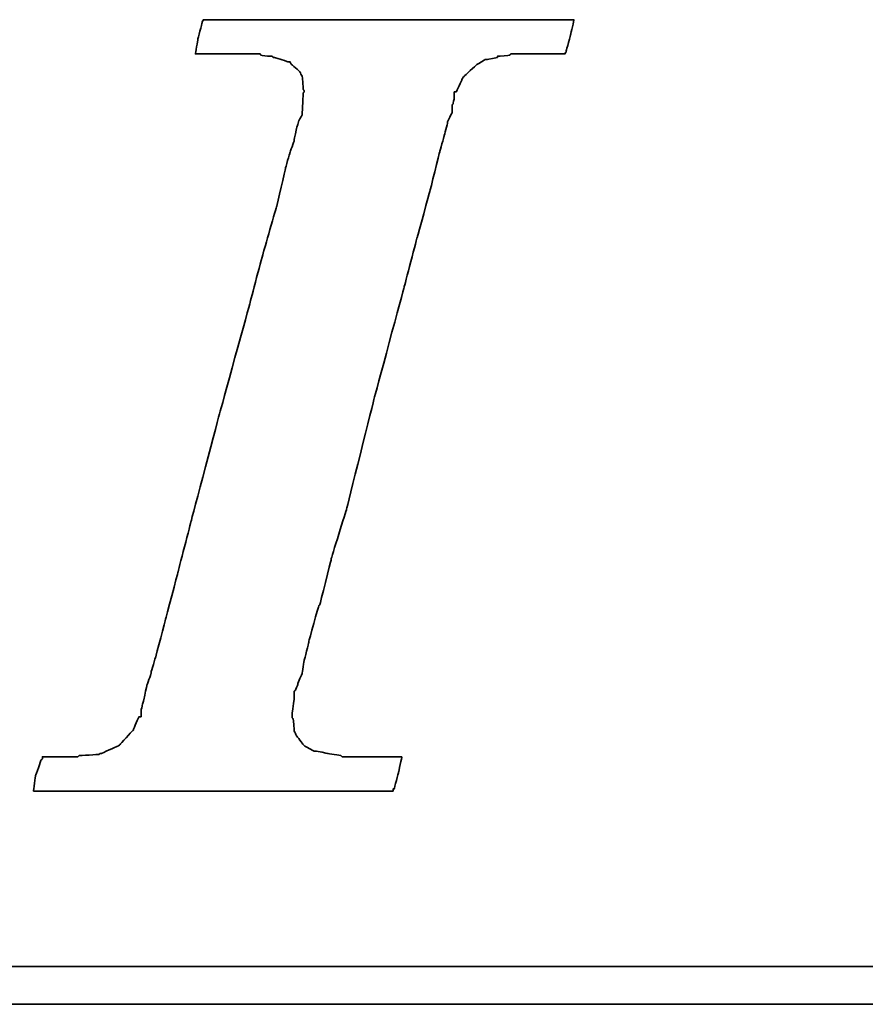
# Model space of a CAD drawing. Header units: millimetres. Extents: x -227 to 3135, y -1502 to 860.
# Tile 181 of 256: x 19.83 to 24.34, y -702.81 to -697.56. Entities that reach past the tile are written whole.
import ezdxf

# ---------------------------------------------------------------- set-up
doc = ezdxf.new("R2010")
doc.units = ezdxf.units.MM
doc.layers.add('DIM', color=4, linetype='CONTINUOUS')
doc.layers.add('layer 1', color=7, linetype='CONTINUOUS')

# ---------------------------------------------------------------- blocks, each defined once
blk = doc.blocks.new('TBI MOTION logo(完整正式版)')
at = {"layer": 'layer 1', "color": 22, "lineweight": 35}
for points, knots in [([(-40.59125, -7.94375), (-40.59125, -7.94375), (-40.97375, -7.94375), (-40.97375, -7.94375), (-40.97375, -7.94375), (-40.97375, -7.94375), (-41.38125, -7.94375), (-41.38125, -7.94375), (-41.38125, -7.94375), (-41.38125, -7.94375), (-41.54875, -7.94375), (-41.54875, -7.94375), (-41.54875, -7.94375), (-41.54875, -7.94375), (-41.59875, -7.94375), (-41.59875, -7.94375), (-41.59875, -7.94375), (-41.59875, -7.94375), (-41.88375, -7.94375), (-41.88375, -7.94375), (-41.88375, -7.94375), (-41.88375, -7.94375), (-41.90875, -7.91875), (-41.90875, -7.91875), (-41.90875, -7.91875), (-41.90875, -7.91875), (-42.19875, -7.87125), (-42.19875, -7.87125), (-42.19875, -7.87125), (-42.19875, -7.87125), (-42.43875, -7.82375), (-42.43875, -7.82375), (-42.43875, -7.82375), (-42.43875, -7.82375), (-42.45875, -7.82375), (-42.45875, -7.82375), (-42.45875, -7.82375), (-42.45875, -7.82375), (-42.48625, -7.82375), (-42.48625, -7.82375), (-42.48625, -7.82375), (-42.48625, -7.82375), (-42.67625, -7.72375), (-42.67625, -7.72375), (-42.67625, -7.72375), (-42.67625, -7.72375), (-42.70125, -7.70375), (-42.70125, -7.70375), (-42.70125, -7.70375), (-42.70125, -7.70375), (-42.72375, -7.67875), (-42.72375, -7.67875), (-42.72375, -7.67875), (-42.72375, -7.67875), (-42.86875, -7.48875), (-42.86875, -7.48875), (-42.86875, -7.48875), (-42.86875, -7.48875), (-42.89375, -7.43875), (-42.89375, -7.43875), (-42.89375, -7.43875), (-42.89375, -7.43875), (-42.91875, -7.38875), (-42.91875, -7.38875), (-42.91875, -7.38875), (-42.91875, -7.38875), (-42.93875, -7.12875), (-42.93875, -7.12875), (-42.93875, -7.12875), (-42.93875, -7.12875), (-42.96375, -7.10375), (-42.96375, -7.10375), (-42.96375, -7.10375), (-42.96375, -7.10375), (-42.96375, -7.05375), (-42.96375, -7.05375), (-42.96375, -7.05375), (-42.96375, -7.05375), (-42.96375, -7.00875), (-42.96375, -7.00875), (-42.96375, -7.00875), (-42.96375, -7.00875), (-42.91875, -6.69625), (-42.91875, -6.69625), (-42.91875, -6.69625), (-42.91875, -6.69625), (-42.91875, -6.62375), (-42.91875, -6.62375), (-42.91875, -6.62375), (-42.91875, -6.62375), (-42.91875, -6.59625), (-42.91875, -6.59625), (-42.91875, -6.59625), (-42.91875, -6.59625), (-42.91875, -6.57375), (-42.91875, -6.57375), (-42.91875, -6.57375), (-42.91875, -6.57375), (-42.91875, -6.52875), (-42.91875, -6.52875), (-42.91875, -6.52875), (-42.91875, -6.52875), (-42.89375, -6.50375), (-42.89375, -6.50375), (-42.89375, -6.50375), (-42.89375, -6.50375), (-42.84375, -6.38375), (-42.84375, -6.38375), (-42.84375, -6.38375), (-42.84375, -6.38375), (-42.84375, -6.35875), (-42.84375, -6.35875), (-42.84375, -6.35875), (-42.84375, -6.35875), (-42.74625, -6.14375), (-42.74625, -6.14375), (-42.74625, -6.14375), (-42.74625, -6.14375), (-42.70125, -5.85375), (-42.70125, -5.85375), (-42.70125, -5.85375), (-42.70125, -5.85375), (-42.60375, -5.47125), (-42.60375, -5.47125), (-42.60375, -5.47125), (-42.60375, -5.47125), (-42.60375, -5.44875), (-42.60375, -5.44875), (-42.60375, -5.44875), (-42.60375, -5.44875), (-42.38875, -4.67875), (-42.38875, -4.67875), (-42.38875, -4.67875), (-42.38875, -4.67875), (-42.36375, -4.65375), (-42.36375, -4.65375), (-42.36375, -4.65375), (-42.36375, -4.65375), (-42.12375, -3.69625), (-42.12375, -3.69625), (-42.12375, -3.69625), (-42.12375, -3.69625), (-42.12375, -3.67374), (-42.12375, -3.67374), (-42.12375, -3.67374), (-42.12375, -3.67374), (-41.78875, -2.59374), (-41.78875, -2.59374), (-41.78875, -2.59374), (-41.78875, -2.59374), (-41.18875, -0.19375), (-41.18875, -0.19375), (-41.18875, -0.19375), (-41.18875, -0.19375), (-40.54375, 2.20624), (-40.54375, 2.20624), (-40.54375, 2.20624), (-40.54375, 2.20624), (-40.25375, 3.30875), (-40.25375, 3.30875), (-40.25375, 3.30875), (-40.25375, 3.30875), (-39.98875, 4.27125), (-39.98875, 4.27125), (-39.98875, 4.27125), (-39.98875, 4.27125), (-39.77375, 5.13125), (-39.77375, 5.13125), (-39.77375, 5.13125), (-39.77375, 5.13125), (-39.67875, 5.47125), (-39.67875, 5.47125), (-39.67875, 5.47125), (-39.67875, 5.47125), (-39.60375, 5.75625), (-39.60375, 5.75625), (-39.60375, 5.75625), (-39.60375, 5.75625), (-39.60375, 5.78125), (-39.60375, 5.78125), (-39.60375, 5.78125), (-39.60375, 5.78125), (-39.50875, 5.97125), (-39.50875, 5.97125), (-39.50875, 5.97125), (-39.50875, 5.97125), (-39.50875, 6.13875), (-39.50875, 6.13875), (-39.50875, 6.13875), (-39.50875, 6.13875), (-39.48625, 6.16625), (-39.48625, 6.16625), (-39.48625, 6.16625), (-39.48625, 6.16625), (-39.46125, 6.28625), (-39.46125, 6.28625), (-39.46125, 6.28625), (-39.46125, 6.28625), (-39.46125, 6.42625), (-39.46125, 6.42625), (-39.46125, 6.42625), (-39.46125, 6.42625), (-39.41375, 6.42625), (-39.41375, 6.42625), (-39.41375, 6.42625), (-39.41375, 6.42625), (-39.29375, 6.69125), (-39.29375, 6.69125), (-39.29375, 6.69125), (-39.29375, 6.69125), (-39.26875, 6.74125), (-39.26875, 6.74125), (-39.26875, 6.74125), (-39.26875, 6.74125), (-39.24375, 6.76625), (-39.24375, 6.76625), (-39.24375, 6.76625), (-39.24375, 6.76625), (-38.98375, 7.00624), (-38.98375, 7.00624), (-38.98375, 7.00624), (-38.98375, 7.00624), (-38.95625, 7.02624), (-38.95625, 7.02624), (-38.95625, 7.02624), (-38.95625, 7.02624), (-38.78875, 7.12624), (-38.78875, 7.12624), (-38.78875, 7.12624), (-38.78875, 7.12624), (-38.76375, 7.12624), (-38.76375, 7.12624), (-38.76375, 7.12624), (-38.76375, 7.12624), (-38.74375, 7.12624), (-38.74375, 7.12624), (-38.74375, 7.12624), (-38.74375, 7.12624), (-38.52875, 7.17125), (-38.52875, 7.17125), (-38.52875, 7.17125), (-38.52875, 7.17125), (-38.52875, 7.19624), (-38.52875, 7.19624), (-38.52875, 7.19624), (-38.52875, 7.19624), (-38.50375, 7.19624), (-38.50375, 7.19624), (-38.50375, 7.19624), (-38.50375, 7.19624), (-38.26125, 7.21875), (-38.26125, 7.21875), (-38.26125, 7.21875), (-38.26125, 7.21875), (-38.23875, 7.24624), (-38.23875, 7.24624), (-38.23875, 7.24624), (-38.23875, 7.24624), (-38.21625, 7.24624), (-38.21625, 7.24624), (-38.21625, 7.24624), (-38.21625, 7.24624), (-38.18875, 7.24624), (-38.18875, 7.24624), (-38.18875, 7.24624), (-38.18875, 7.24624), (-37.90375, 7.24624), (-37.90375, 7.24624), (-37.90375, 7.24624), (-37.90375, 7.24624), (-37.85375, 7.24624), (-37.85375, 7.24624), (-37.85375, 7.24624), (-37.85375, 7.24624), (-37.75875, 7.24624), (-37.75875, 7.24624), (-37.75875, 7.24624), (-37.75875, 7.24624), (-37.42375, 7.24624), (-37.42375, 7.24624), (-37.42375, 7.24624), (-37.42375, 7.24624), (-37.08875, 7.24624), (-37.08875, 7.24624), (-37.08875, 7.24624), (-37.08875, 7.24624), (-37.06375, 7.24624), (-37.06375, 7.24624), (-37.06375, 7.24624), (-37.06375, 7.24624), (-37.06375, 7.26624), (-37.06375, 7.26624), (-37.06375, 7.26624), (-37.06375, 7.26624), (-37.03875, 7.29125), (-37.03875, 7.29125), (-37.03875, 7.29125), (-37.03875, 7.29125), (-37.03875, 7.31625), (-37.03875, 7.31625), (-37.03875, 7.31625), (-37.03875, 7.31625), (-36.94125, 7.67625), (-36.94125, 7.67625), (-36.94125, 7.67625), (-36.94125, 7.67625), (-36.86875, 7.98625), (-36.86875, 7.98625), (-36.86875, 7.98625), (-36.86875, 7.98625), (-36.98875, 7.98625), (-36.98875, 7.98625), (-36.98875, 7.98625), (-36.98875, 7.98625), (-37.42375, 7.98625), (-37.42375, 7.98625), (-37.42375, 7.98625), (-37.42375, 7.98625), (-37.94875, 7.98625), (-37.94875, 7.98625), (-37.94875, 7.98625), (-37.94875, 7.98625), (-38.57375, 7.98625), (-38.57375, 7.98625), (-38.57375, 7.98625), (-38.57375, 7.98625), (-39.29375, 7.98625), (-39.29375, 7.98625), (-39.29375, 7.98625), (-39.29375, 7.98625), (-40.82875, 7.98625), (-40.82875, 7.98625), (-40.82875, 7.98625), (-40.82875, 7.98625), (-42.36375, 7.98625), (-42.36375, 7.98625), (-42.36375, 7.98625), (-42.36375, 7.98625), (-43.08375, 7.98625), (-43.08375, 7.98625), (-43.08375, 7.98625), (-43.08375, 7.98625), (-43.70875, 7.98625), (-43.70875, 7.98625), (-43.70875, 7.98625), (-43.70875, 7.98625), (-44.23375, 7.98625), (-44.23375, 7.98625), (-44.23375, 7.98625), (-44.23375, 7.98625), (-44.66875, 7.98625), (-44.66875, 7.98625), (-44.66875, 7.98625), (-44.66875, 7.98625), (-44.88375, 7.98625), (-44.88375, 7.98625), (-44.88375, 7.98625), (-44.88375, 7.98625), (-44.90875, 7.94125), (-44.90875, 7.94125), (-44.90875, 7.94125), (-44.90875, 7.94125), (-44.90875, 7.91625), (-44.90875, 7.91625), (-44.90875, 7.91625), (-44.90875, 7.91625), (-45.00375, 7.55625), (-45.00375, 7.55625), (-45.00375, 7.55625), (-45.00375, 7.55625), (-45.05375, 7.24624), (-45.05375, 7.24624), (-45.05375, 7.24624), (-45.05375, 7.24624), (-44.61875, 7.24624), (-44.61875, 7.24624), (-44.61875, 7.24624), (-44.61875, 7.24624), (-44.11375, 7.24624), (-44.11375, 7.24624), (-44.11375, 7.24624), (-44.11375, 7.24624), (-43.99375, 7.24624), (-43.99375, 7.24624), (-43.99375, 7.24624), (-43.99375, 7.24624), (-43.94625, 7.24624), (-43.94625, 7.24624), (-43.94625, 7.24624), (-43.94625, 7.24624), (-43.92374, 7.24624), (-43.92374, 7.24624), (-43.92374, 7.24624), (-43.92374, 7.24624), (-43.65875, 7.24624), (-43.65875, 7.24624), (-43.65875, 7.24624), (-43.65875, 7.24624), (-43.63875, 7.21875), (-43.63875, 7.21875), (-43.63875, 7.21875), (-43.63875, 7.21875), (-43.46875, 7.19624), (-43.46875, 7.19624), (-43.46875, 7.19624), (-43.46875, 7.19624), (-43.39875, 7.19624), (-43.39875, 7.19624), (-43.39875, 7.19624), (-43.39875, 7.19624), (-43.37125, 7.17125), (-43.37125, 7.17125), (-43.37125, 7.17125), (-43.37125, 7.17125), (-43.34875, 7.17125), (-43.34875, 7.17125), (-43.34875, 7.17125), (-43.34875, 7.17125), (-43.20375, 7.12624), (-43.20375, 7.12624), (-43.20375, 7.12624), (-43.20375, 7.12624), (-43.05875, 7.07624), (-43.05875, 7.07624), (-43.05875, 7.07624), (-43.05875, 7.07624), (-43.01375, 7.07624), (-43.01375, 7.07624), (-43.01375, 7.07624), (-43.01375, 7.07624), (-42.98875, 7.02624), (-42.98875, 7.02624), (-42.98875, 7.02624), (-42.98875, 7.02624), (-42.79875, 6.86125), (-42.79875, 6.86125), (-42.79875, 6.86125), (-42.79875, 6.86125), (-42.77375, 6.81125), (-42.77375, 6.81125), (-42.77375, 6.81125), (-42.77375, 6.81125), (-42.74625, 6.76625), (-42.74625, 6.76625), (-42.74625, 6.76625), (-42.74625, 6.76625), (-42.72375, 6.47625), (-42.72375, 6.47625), (-42.72375, 6.47625), (-42.72375, 6.47625), (-42.70125, 6.45124), (-42.70125, 6.45124), (-42.70125, 6.45124), (-42.70125, 6.45124), (-42.70125, 6.42625), (-42.70125, 6.42625), (-42.70125, 6.42625), (-42.70125, 6.42625), (-42.72375, 6.40625), (-42.72375, 6.40625), (-42.72375, 6.40625), (-42.72375, 6.40625), (-42.74625, 5.97125), (-42.74625, 5.97125), (-42.74625, 5.97125), (-42.74625, 5.97125), (-42.74625, 5.94625), (-42.74625, 5.94625), (-42.74625, 5.94625), (-42.74625, 5.94625), (-42.74625, 5.92625), (-42.74625, 5.92625), (-42.74625, 5.92625), (-42.74625, 5.92625), (-42.77375, 5.87625), (-42.77375, 5.87625), (-42.77375, 5.87625), (-42.77375, 5.87625), (-42.81875, 5.80625), (-42.81875, 5.80625), (-42.81875, 5.80625), (-42.81875, 5.80625), (-42.86875, 5.63625), (-42.86875, 5.63625), (-42.86875, 5.63625), (-42.86875, 5.63625), (-42.91875, 5.39625), (-42.91875, 5.39625), (-42.91875, 5.39625), (-42.91875, 5.39625), (-42.91875, 5.37124), (-42.91875, 5.37124), (-42.91875, 5.37124), (-42.91875, 5.37124), (-43.01375, 5.10874), (-43.01375, 5.10874), (-43.01375, 5.10874), (-43.01375, 5.10874), (-43.10875, 4.77124), (-43.10875, 4.77124), (-43.10875, 4.77124), (-43.10875, 4.77124), (-43.29875, 3.95625), (-43.29875, 3.95625), (-43.29875, 3.95625), (-43.29875, 3.95625), (-43.58875, 2.95125), (-43.58875, 2.95125), (-43.58875, 2.95125), (-43.58875, 2.95125), (-43.87375, 1.87125), (-43.87375, 1.87125), (-43.87375, 1.87125), (-43.87375, 1.87125), (-44.52625, -0.50374), (-44.52625, -0.50374), (-44.52625, -0.50374), (-44.52625, -0.50374), (-45.14875, -2.85375), (-45.14875, -2.85375), (-45.14875, -2.85375), (-45.14875, -2.85375), (-45.43375, -3.95875), (-45.43375, -3.95875), (-45.43375, -3.95875), (-45.43375, -3.95875), (-45.69875, -4.96875), (-45.69875, -4.96875), (-45.69875, -4.96875), (-45.69875, -4.96875), (-45.91375, -5.78375), (-45.91375, -5.78375), (-45.91375, -5.78375), (-45.91375, -5.78375), (-46.01375, -6.11875), (-46.01375, -6.11875), (-46.01375, -6.11875), (-46.01375, -6.11875), (-46.01375, -6.14375), (-46.01375, -6.14375), (-46.01375, -6.14375), (-46.01375, -6.14375), (-46.10875, -6.40875), (-46.10875, -6.40875), (-46.10875, -6.40875), (-46.10875, -6.40875), (-46.15375, -6.64875), (-46.15375, -6.64875), (-46.15375, -6.64875), (-46.15375, -6.64875), (-46.20375, -6.83875), (-46.20375, -6.83875), (-46.20375, -6.83875), (-46.20375, -6.83875), (-46.22875, -6.93375), (-46.22875, -6.93375), (-46.22875, -6.93375), (-46.22875, -6.93375), (-46.22875, -7.07875), (-46.22875, -7.07875), (-46.22875, -7.07875), (-46.22875, -7.07875), (-46.27375, -7.07875), (-46.27375, -7.07875), (-46.27375, -7.07875), (-46.27375, -7.07875), (-46.39375, -7.34375), (-46.39375, -7.34375), (-46.39375, -7.34375), (-46.39375, -7.34375), (-46.39375, -7.36875), (-46.39375, -7.36875), (-46.39375, -7.36875), (-46.39375, -7.36875), (-46.42125, -7.38875), (-46.42125, -7.38875), (-46.42125, -7.38875), (-46.42125, -7.38875), (-46.68375, -7.67875), (-46.68375, -7.67875), (-46.68375, -7.67875), (-46.68375, -7.67875), (-46.70875, -7.70375), (-46.70875, -7.70375), (-46.70875, -7.70375), (-46.70875, -7.70375), (-46.75375, -7.72375), (-46.75375, -7.72375), (-46.75375, -7.72375), (-46.75375, -7.72375), (-47.08875, -7.87125), (-47.08875, -7.87125), (-47.08875, -7.87125), (-47.08875, -7.87125), (-47.11625, -7.87125), (-47.11625, -7.87125), (-47.11625, -7.87125), (-47.11625, -7.87125), (-47.13875, -7.89375), (-47.13875, -7.89375), (-47.13875, -7.89375), (-47.13875, -7.89375), (-47.56875, -7.91875), (-47.56875, -7.91875), (-47.56875, -7.91875), (-47.56875, -7.91875), (-47.59625, -7.94375), (-47.59625, -7.94375), (-47.59625, -7.94375), (-47.59625, -7.94375), (-47.64375, -7.94375), (-47.64375, -7.94375), (-47.64375, -7.94375), (-47.64375, -7.94375), (-47.73625, -7.94375), (-47.73625, -7.94375), (-47.73625, -7.94375), (-47.73625, -7.94375), (-48.07375, -7.94375), (-48.07375, -7.94375), (-48.07375, -7.94375), (-48.07375, -7.94375), (-48.36125, -7.94375), (-48.36125, -7.94375), (-48.36125, -7.94375), (-48.36125, -7.94375), (-48.36125, -7.96625), (-48.36125, -7.96625), (-48.36125, -7.96625), (-48.36125, -7.96625), (-48.36125, -7.99125), (-48.36125, -7.99125), (-48.36125, -7.99125), (-48.36125, -7.99125), (-48.38875, -8.01375), (-48.38875, -8.01375), (-48.38875, -8.01375), (-48.38875, -8.01375), (-48.50875, -8.34875), (-48.50875, -8.34875), (-48.50875, -8.34875), (-48.50875, -8.34875), (-48.55375, -8.68625), (-48.55375, -8.68625), (-48.55375, -8.68625), (-48.55375, -8.68625), (-48.45875, -8.68625), (-48.45875, -8.68625), (-48.45875, -8.68625), (-48.45875, -8.68625), (-48.07375, -8.68625), (-48.07375, -8.68625), (-48.07375, -8.68625), (-48.07375, -8.68625), (-47.52375, -8.68625), (-47.52375, -8.68625), (-47.52375, -8.68625), (-47.52375, -8.68625), (-46.92375, -8.68625), (-46.92375, -8.68625), (-46.92375, -8.68625), (-46.92375, -8.68625), (-46.25375, -8.68625), (-46.25375, -8.68625), (-46.25375, -8.68625), (-46.25375, -8.68625), (-46.20375, -8.68625), (-46.20375, -8.68625), (-46.20375, -8.68625), (-46.20375, -8.68625), (-44.71375, -8.68625), (-44.71375, -8.68625), (-44.71375, -8.68625), (-44.71375, -8.68625), (-43.22875, -8.68625), (-43.22875, -8.68625), (-43.22875, -8.68625), (-43.22875, -8.68625), (-42.55875, -8.68625), (-42.55875, -8.68625), (-42.55875, -8.68625), (-42.55875, -8.68625), (-42.50875, -8.68625), (-42.50875, -8.68625), (-42.50875, -8.68625), (-42.50875, -8.68625), (-41.93375, -8.68625), (-41.93375, -8.68625), (-41.93375, -8.68625), (-41.93375, -8.68625), (-41.38125, -8.68625), (-41.38125, -8.68625), (-41.38125, -8.68625), (-41.38125, -8.68625), (-40.97375, -8.68625), (-40.97375, -8.68625), (-40.97375, -8.68625), (-40.97375, -8.68625), (-40.78125, -8.68625), (-40.78125, -8.68625), (-40.78125, -8.68625), (-40.78125, -8.68625), (-40.78125, -8.63875), (-40.78125, -8.63875), (-40.78125, -8.63875), (-40.78125, -8.63875), (-40.75875, -8.63875), (-40.75875, -8.63875), (-40.75875, -8.63875), (-40.75875, -8.63875), (-40.66375, -8.27875), (-40.66375, -8.27875), (-40.66375, -8.27875), (-40.66375, -8.27875), (-40.59125, -7.94375), (-40.59125, -7.94375)], [0, 0, 0, 0, 0.00558659, 0.00558659, 0.00558659, 0.0055866, 0.01117318, 0.01117318, 0.01117318, 0.01117319, 0.01675978, 0.01675978, 0.01675978, 0.01675979, 0.02234637, 0.02234637, 0.02234637, 0.02234638, 0.02793296, 0.02793296, 0.02793296, 0.02793297, 0.03351955, 0.03351955, 0.03351955, 0.03351956, 0.03910615, 0.03910615, 0.03910615, 0.03910616, 0.04469274, 0.04469274, 0.04469274, 0.04469275, 0.05027933, 0.05027933, 0.05027933, 0.05027934, 0.05586592, 0.05586592, 0.05586592, 0.05586593, 0.06145251, 0.06145251, 0.06145251, 0.06145252, 0.06703911, 0.06703911, 0.06703911, 0.06703912, 0.0726257, 0.0726257, 0.0726257, 0.07262571, 0.07821229, 0.07821229, 0.07821229, 0.0782123, 0.08379888, 0.08379888, 0.08379888, 0.08379889, 0.08938547, 0.08938547, 0.08938547, 0.08938548, 0.09497207, 0.09497207, 0.09497207, 0.09497208, 0.10055866, 0.10055866, 0.10055866, 0.10055867, 0.10614525, 0.10614525, 0.10614525, 0.10614526, 0.11173184, 0.11173184, 0.11173184, 0.11173185, 0.11731844, 0.11731844, 0.11731844, 0.11731845, 0.12290503, 0.12290503, 0.12290503, 0.12290504, 0.12849162, 0.12849162, 0.12849162, 0.12849163, 0.13407821, 0.13407821, 0.13407821, 0.13407822, 0.1396648, 0.1396648, 0.1396648, 0.13966481, 0.1452514, 0.1452514, 0.1452514, 0.14525141, 0.15083799, 0.15083799, 0.15083799, 0.150838, 0.15642458, 0.15642458, 0.15642458, 0.15642459, 0.16201117, 0.16201117, 0.16201117, 0.16201118, 0.16759777, 0.16759777, 0.16759777, 0.16759778, 0.17318436, 0.17318436, 0.17318436, 0.17318437, 0.17877095, 0.17877095, 0.17877095, 0.17877096, 0.18435754, 0.18435754, 0.18435754, 0.18435755, 0.18994413, 0.18994413, 0.18994413, 0.18994414, 0.19553073, 0.19553073, 0.19553073, 0.19553074, 0.20111732, 0.20111732, 0.20111732, 0.20111733, 0.20670391, 0.20670391, 0.20670391, 0.20670392, 0.2122905, 0.2122905, 0.2122905, 0.21229051, 0.21787709, 0.21787709, 0.21787709, 0.2178771, 0.22346369, 0.22346369, 0.22346369, 0.2234637, 0.22905028, 0.22905028, 0.22905028, 0.22905029, 0.23463687, 0.23463687, 0.23463687, 0.23463688, 0.24022346, 0.24022346, 0.24022346, 0.24022347, 0.24581006, 0.24581006, 0.24581006, 0.24581007, 0.25139665, 0.25139665, 0.25139665, 0.25139666, 0.25698324, 0.25698324, 0.25698324, 0.25698325, 0.26256983, 0.26256983, 0.26256983, 0.26256984, 0.26815642, 0.26815642, 0.26815642, 0.26815643, 0.27374302, 0.27374302, 0.27374302, 0.27374303, 0.27932961, 0.27932961, 0.27932961, 0.27932962, 0.2849162, 0.2849162, 0.2849162, 0.28491621, 0.29050279, 0.29050279, 0.29050279, 0.2905028, 0.29608939, 0.29608939, 0.29608939, 0.2960894, 0.30167598, 0.30167598, 0.30167598, 0.30167599, 0.30726257, 0.30726257, 0.30726257, 0.30726258, 0.31284916, 0.31284916, 0.31284916, 0.31284917, 0.31843575, 0.31843575, 0.31843575, 0.31843576, 0.32402235, 0.32402235, 0.32402235, 0.32402236, 0.32960894, 0.32960894, 0.32960894, 0.32960895, 0.33519553, 0.33519553, 0.33519553, 0.33519554, 0.34078212, 0.34078212, 0.34078212, 0.34078213, 0.34636872, 0.34636872, 0.34636872, 0.34636873, 0.35195531, 0.35195531, 0.35195531, 0.35195532, 0.3575419, 0.3575419, 0.3575419, 0.35754191, 0.36312849, 0.36312849, 0.36312849, 0.3631285, 0.36871508, 0.36871508, 0.36871508, 0.36871509, 0.37430168, 0.37430168, 0.37430168, 0.37430169, 0.37988827, 0.37988827, 0.37988827, 0.37988828, 0.38547486, 0.38547486, 0.38547486, 0.38547487, 0.39106145, 0.39106145, 0.39106145, 0.39106146, 0.39664804, 0.39664804, 0.39664804, 0.39664805, 0.40223464, 0.40223464, 0.40223464, 0.40223465, 0.40782123, 0.40782123, 0.40782123, 0.40782124, 0.41340782, 0.41340782, 0.41340782, 0.41340783, 0.41899441, 0.41899441, 0.41899441, 0.41899442, 0.42458101, 0.42458101, 0.42458101, 0.42458102, 0.4301676, 0.4301676, 0.4301676, 0.43016761, 0.43575419, 0.43575419, 0.43575419, 0.4357542, 0.44134078, 0.44134078, 0.44134078, 0.44134079, 0.44692737, 0.44692737, 0.44692737, 0.44692738, 0.45251397, 0.45251397, 0.45251397, 0.45251398, 0.45810056, 0.45810056, 0.45810056, 0.45810057, 0.46368715, 0.46368715, 0.46368715, 0.46368716, 0.46927374, 0.46927374, 0.46927374, 0.46927375, 0.47486034, 0.47486034, 0.47486034, 0.47486035, 0.48044693, 0.48044693, 0.48044693, 0.48044694, 0.48603352, 0.48603352, 0.48603352, 0.48603353, 0.49162011, 0.49162011, 0.49162011, 0.49162012, 0.4972067, 0.4972067, 0.4972067, 0.49720671, 0.5027933, 0.5027933, 0.5027933, 0.50279331, 0.50837989, 0.50837989, 0.50837989, 0.5083799, 0.51396648, 0.51396648, 0.51396648, 0.51396649, 0.51955307, 0.51955307, 0.51955307, 0.51955308, 0.52513966, 0.52513966, 0.52513966, 0.52513967, 0.53072626, 0.53072626, 0.53072626, 0.53072627, 0.53631285, 0.53631285, 0.53631285, 0.53631286, 0.54189944, 0.54189944, 0.54189944, 0.54189945, 0.54748603, 0.54748603, 0.54748603, 0.54748604, 0.55307263, 0.55307263, 0.55307263, 0.55307264, 0.55865922, 0.55865922, 0.55865922, 0.55865923, 0.56424581, 0.56424581, 0.56424581, 0.56424582, 0.5698324, 0.5698324, 0.5698324, 0.56983241, 0.57541899, 0.57541899, 0.57541899, 0.575419, 0.58100559, 0.58100559, 0.58100559, 0.5810056, 0.58659218, 0.58659218, 0.58659218, 0.58659219, 0.59217877, 0.59217877, 0.59217877, 0.59217878, 0.59776536, 0.59776536, 0.59776536, 0.59776537, 0.60335196, 0.60335196, 0.60335196, 0.60335197, 0.60893855, 0.60893855, 0.60893855, 0.60893856, 0.61452514, 0.61452514, 0.61452514, 0.61452515, 0.62011173, 0.62011173, 0.62011173, 0.62011174, 0.62569832, 0.62569832, 0.62569832, 0.62569833, 0.63128492, 0.63128492, 0.63128492, 0.63128493, 0.63687151, 0.63687151, 0.63687151, 0.63687152, 0.6424581, 0.6424581, 0.6424581, 0.64245811, 0.64804469, 0.64804469, 0.64804469, 0.6480447, 0.65363128, 0.65363128, 0.65363128, 0.65363129, 0.65921788, 0.65921788, 0.65921788, 0.65921789, 0.66480447, 0.66480447, 0.66480447, 0.66480448, 0.67039106, 0.67039106, 0.67039106, 0.67039107, 0.67597765, 0.67597765, 0.67597765, 0.67597766, 0.68156425, 0.68156425, 0.68156425, 0.68156426, 0.68715084, 0.68715084, 0.68715084, 0.68715085, 0.69273743, 0.69273743, 0.69273743, 0.69273744, 0.69832402, 0.69832402, 0.69832402, 0.69832403, 0.70391061, 0.70391061, 0.70391061, 0.70391062, 0.70949721, 0.70949721, 0.70949721, 0.70949722, 0.7150838, 0.7150838, 0.7150838, 0.71508381, 0.72067039, 0.72067039, 0.72067039, 0.7206704, 0.72625698, 0.72625698, 0.72625698, 0.72625699, 0.73184358, 0.73184358, 0.73184358, 0.73184359, 0.73743017, 0.73743017, 0.73743017, 0.73743018, 0.74301676, 0.74301676, 0.74301676, 0.74301677, 0.74860335, 0.74860335, 0.74860335, 0.74860336, 0.75418994, 0.75418994, 0.75418994, 0.75418995, 0.75977654, 0.75977654, 0.75977654, 0.75977655, 0.76536313, 0.76536313, 0.76536313, 0.76536314, 0.77094972, 0.77094972, 0.77094972, 0.77094973, 0.77653631, 0.77653631, 0.77653631, 0.77653632, 0.78212291, 0.78212291, 0.78212291, 0.78212292, 0.7877095, 0.7877095, 0.7877095, 0.78770951, 0.79329609, 0.79329609, 0.79329609, 0.7932961, 0.79888268, 0.79888268, 0.79888268, 0.79888269, 0.80446927, 0.80446927, 0.80446927, 0.80446928, 0.81005587, 0.81005587, 0.81005587, 0.81005588, 0.81564246, 0.81564246, 0.81564246, 0.81564247, 0.82122905, 0.82122905, 0.82122905, 0.82122906, 0.82681564, 0.82681564, 0.82681564, 0.82681565, 0.83240223, 0.83240223, 0.83240223, 0.83240224, 0.83798883, 0.83798883, 0.83798883, 0.83798884, 0.84357542, 0.84357542, 0.84357542, 0.84357543, 0.84916201, 0.84916201, 0.84916201, 0.84916202, 0.8547486, 0.8547486, 0.8547486, 0.85474861, 0.8603352, 0.8603352, 0.8603352, 0.86033521, 0.86592179, 0.86592179, 0.86592179, 0.8659218, 0.87150838, 0.87150838, 0.87150838, 0.87150839, 0.87709497, 0.87709497, 0.87709497, 0.87709498, 0.88268156, 0.88268156, 0.88268156, 0.88268157, 0.88826816, 0.88826816, 0.88826816, 0.88826817, 0.89385475, 0.89385475, 0.89385475, 0.89385476, 0.89944134, 0.89944134, 0.89944134, 0.89944135, 0.90502793, 0.90502793, 0.90502793, 0.90502794, 0.91061453, 0.91061453, 0.91061453, 0.91061454, 0.91620112, 0.91620112, 0.91620112, 0.91620113, 0.92178771, 0.92178771, 0.92178771, 0.92178772, 0.9273743, 0.9273743, 0.9273743, 0.92737431, 0.93296089, 0.93296089, 0.93296089, 0.9329609, 0.93854749, 0.93854749, 0.93854749, 0.9385475, 0.94413408, 0.94413408, 0.94413408, 0.94413409, 0.94972067, 0.94972067, 0.94972067, 0.94972068, 0.95530726, 0.95530726, 0.95530726, 0.95530727, 0.96089385, 0.96089385, 0.96089385, 0.96089386, 0.96648045, 0.96648045, 0.96648045, 0.96648046, 0.97206704, 0.97206704, 0.97206704, 0.97206705, 0.97765363, 0.97765363, 0.97765363, 0.97765364, 0.98324022, 0.98324022, 0.98324022, 0.98324023, 0.98882682, 0.98882682, 0.98882682, 0.98882683, 0.99441341, 0.99441341, 0.99441341, 0.99441342, 1, 1, 1, 1]), ([(75.90875, -9.47875), (75.90875, -9.47875), (75.90875, -12.28625), (75.90875, -12.28625), (75.90875, -12.28625), (75.90875, -12.28625), (75.90875, -12.47875), (75.90875, -12.47875), (75.90875, -12.47875), (75.90875, -12.47875), (75.71625, -12.47875), (75.71625, -12.47875), (75.71625, -12.47875), (75.71625, -12.47875), (-88.32875, -12.47875), (-88.32875, -12.47875), (-88.32875, -12.47875), (-88.32875, -12.47875), (-88.32875, -13.29375), (-88.32875, -13.29375), (-88.32875, -13.29375), (-88.32875, -13.29375), (82.89125, -13.29375), (82.89125, -13.29375), (82.89125, -13.29375), (82.89125, -13.29375), (75.90875, -9.47875), (75.90875, -9.47875)], [0, 0, 0, 0, 0.14285714, 0.14285714, 0.14285714, 0.14285715, 0.28571429, 0.28571429, 0.28571429, 0.2857143, 0.42857143, 0.42857143, 0.42857143, 0.42857144, 0.57142857, 0.57142857, 0.57142857, 0.57142858, 0.71428571, 0.71428571, 0.71428571, 0.71428572, 0.85714286, 0.85714286, 0.85714286, 0.85714287, 1, 1, 1, 1])]:
    blk.add_open_spline(points, degree=3, knots=knots, dxfattribs=at)

msp = doc.modelspace()

# ---------------------------------------------------------------- block references
at = {"layer": 'DIM', "color": 7, "xscale": 0.246592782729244, "yscale": 0.246592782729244, "zscale": 0.246592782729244}
msp.add_blockref('TBI MOTION logo(完整正式版)', (31.8792, -699.5337), dxfattribs=at)

doc.saveas('drawing.dxf')
